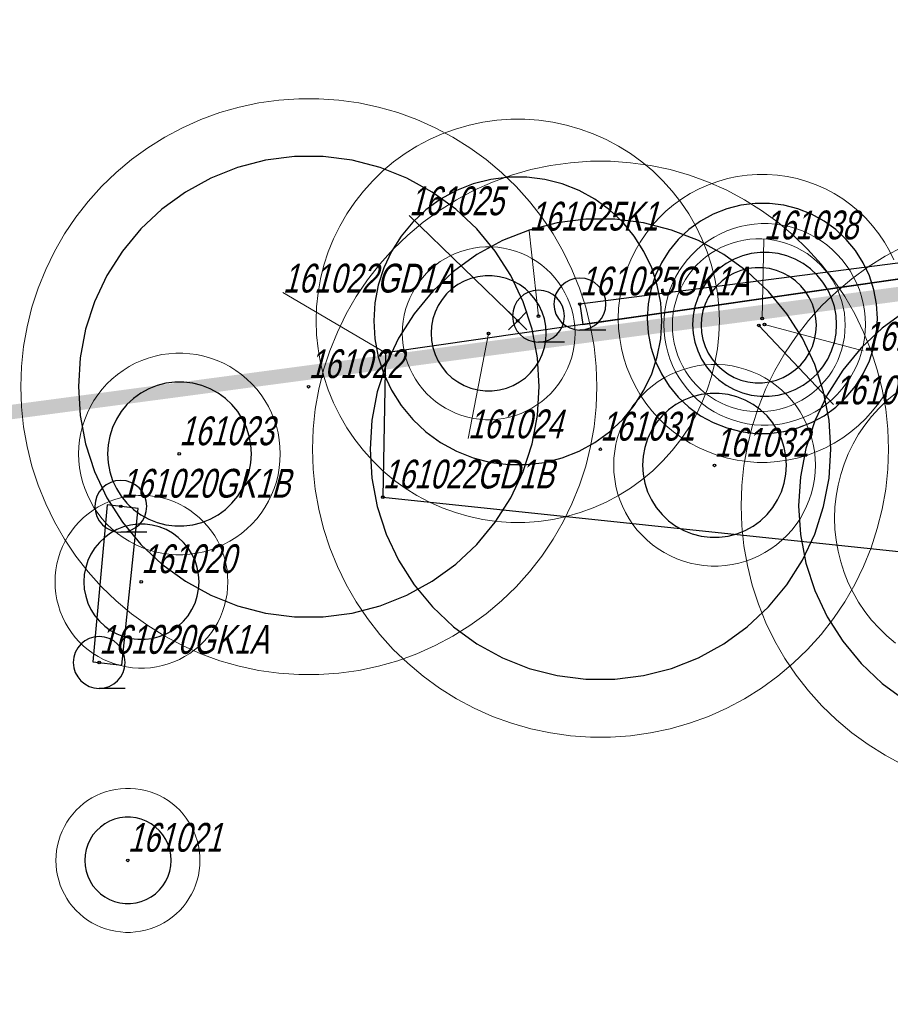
# Model space of a CAD drawing. Header units: metres. Extents: x 7419449 to 7420144, y 5549519 to 5549653.
# Tile 48 of 67: x 7419491 to 7419521, y 5549610 to 5549645. Entities that reach past the tile are written whole.
import ezdxf
from ezdxf.enums import TextEntityAlignment as Align
from ezdxf.lldxf.tags import DXFTag

# ---------------------------------------------------------------- set-up
doc = ezdxf.new("R2010")
doc.units = ezdxf.units.M
doc.layers.add('_4_GRANICA_OPRACOWANIA', color=146, linetype='2', lineweight=53, transparency=0.2)
doc.layers.add('_4_korony', color=7, linetype='Continuous', lineweight=25, true_color=0x7aa300)
for name, color, linetype, lineweight in [('_4_krzewy istniejące', 86, 'Continuous', 30), ('_4_NUMERY_PIKIET', 7, 'Continuous', 15), ('_4_SOD', 30, 'Continuous', 20), ('_4_USUNIĘCIE', 1, 'Continuous', 30)]:
    doc.layers.add(name, color=color, linetype=linetype, lineweight=lineweight)
doc.layers.add('_4_PUNKT_INWENTARYZACYJNY', color=7, linetype='Continuous')
doc.styles.add('STANDARD-Working1250', font='arial.ttf', dxfattribs={"height": 2.5})
tags = doc.linetypes.add('2', pattern=[0.9, 0.6, -0.3]).pattern_tags.tags
tags[6:7] = [DXFTag(74, 4), DXFTag(75, 0), DXFTag(340, '0'), DXFTag(46, 1.0), DXFTag(50, 0.0), DXFTag(44, 0.0), DXFTag(45, 0.0)]
tags[4:5] = [DXFTag(74, 4), DXFTag(75, 0), DXFTag(340, '0'), DXFTag(46, 1.0), DXFTag(50, 0.0), DXFTag(44, 0.0), DXFTag(45, 0.0)]

# ---------------------------------------------------------------- blocks, each defined once
blk = doc.blocks.new('A$C38776EB9')
at = {"linetype": 'Continuous', "transparency": 33554623}
blk.add_line((-0.525, -0.525), (0, -0.525), dxfattribs=at)
blk.add_circle((0, 0), 0.525, dxfattribs=at)
blk = doc.blocks.new('x')
at = {"layer": '_4_USUNIĘCIE'}
for points in [[(7418062.551, 5544640.429), (7418062.87, 5544640.11), (7418063.188, 5544640.429)], [(7418063.188, 5544639.792), (7418062.87, 5544640.11), (7418062.551, 5544639.792)]]:
    blk.add_lwpolyline(points, dxfattribs=at)

msp = doc.modelspace()

# ---------------------------------------------------------------- linework, layer by layer
at = {"layer": '_4_GRANICA_OPRACOWANIA', "lineweight": 30, "ltscale": 3, "const_width": 0.5}
msp.add_lwpolyline([(7419450.062, 5549530.83), (7419458.91, 5549530.45), (7419461.94, 5549530.29), (7419468.08, 5549529.97), (7419483.43, 5549529.18), (7419523.94, 5549526.59), (7419538.19, 5549526.4), (7419548.95, 5549525.8), (7419576.9, 5549524.47), (7419583.97, 5549584.15), (7419584.48, 5549588.54), (7419590.93, 5549644.33), (7419562.5, 5549640.55), (7419487.71, 5549630.61), (7419482.9, 5549629.97), (7419478.25, 5549627.12), (7419462.12, 5549617.26), (7419459.99, 5549593.07), (7419450.09, 5549531.19)], close=True, dxfattribs=at)
at = {"layer": '_4_korony', "linetype": 'Continuous', "flags": 128}
for points in [[(7419508.988, 5549631.883), (7419508.925, 5549632.886), (7419508.737, 5549633.873), (7419508.426, 5549634.828), (7419507.998, 5549635.737), (7419507.46, 5549636.585), (7419506.82, 5549637.359), (7419506.087, 5549638.047), (7419505.275, 5549638.638), (7419504.394, 5549639.122), (7419503.46, 5549639.491), (7419502.487, 5549639.741), (7419501.49, 5549639.867), (7419500.486, 5549639.867), (7419499.489, 5549639.741), (7419498.516, 5549639.491), (7419497.582, 5549639.122), (7419496.701, 5549638.638), (7419495.889, 5549638.047), (7419495.156, 5549637.359), (7419494.516, 5549636.585), (7419493.978, 5549635.737), (7419493.55, 5549634.828), (7419493.239, 5549633.873), (7419493.051, 5549632.886), (7419492.988, 5549631.883), (7419493.051, 5549630.88), (7419493.239, 5549629.893), (7419493.55, 5549628.938), (7419493.978, 5549628.029), (7419494.516, 5549627.181), (7419495.156, 5549626.407), (7419495.889, 5549625.719), (7419496.701, 5549625.128), (7419497.582, 5549624.644), (7419498.516, 5549624.275), (7419499.489, 5549624.025), (7419500.486, 5549623.899), (7419501.49, 5549623.899), (7419502.487, 5549624.025), (7419503.46, 5549624.275), (7419504.394, 5549624.644), (7419505.275, 5549625.128), (7419506.087, 5549625.719), (7419506.82, 5549626.407), (7419507.46, 5549627.181), (7419507.998, 5549628.029), (7419508.426, 5549628.938), (7419508.737, 5549629.893), (7419508.925, 5549630.88)], [(7419513.243, 5549634.167), (7419513.204, 5549634.794), (7419513.086, 5549635.41), (7419512.892, 5549636.008), (7419512.625, 5549636.576), (7419512.288, 5549637.106), (7419511.888, 5549637.59), (7419511.43, 5549638.02), (7419510.922, 5549638.389), (7419510.372, 5549638.691), (7419509.788, 5549638.922), (7419509.18, 5549639.078), (7419508.557, 5549639.157), (7419507.929, 5549639.157), (7419507.306, 5549639.078), (7419506.698, 5549638.922), (7419506.114, 5549638.691), (7419505.564, 5549638.389), (7419505.056, 5549638.02), (7419504.598, 5549637.59), (7419504.198, 5549637.106), (7419503.861, 5549636.576), (7419503.594, 5549636.008), (7419503.4, 5549635.41), (7419503.282, 5549634.794), (7419503.243, 5549634.167), (7419503.282, 5549633.54), (7419503.4, 5549632.924), (7419503.594, 5549632.326), (7419503.861, 5549631.758), (7419504.198, 5549631.228), (7419504.598, 5549630.744), (7419505.056, 5549630.314), (7419505.564, 5549629.945), (7419506.114, 5549629.643), (7419506.698, 5549629.412), (7419507.306, 5549629.256), (7419507.929, 5549629.177), (7419508.557, 5549629.177), (7419509.18, 5549629.256), (7419509.788, 5549629.412), (7419510.372, 5549629.643), (7419510.922, 5549629.945), (7419511.43, 5549630.314), (7419511.888, 5549630.744), (7419512.288, 5549631.228), (7419512.625, 5549631.758), (7419512.892, 5549632.326), (7419513.086, 5549632.924), (7419513.204, 5549633.54)], [(7419520.732, 5549634.253), (7419520.7, 5549634.754), (7419520.606, 5549635.248), (7419520.451, 5549635.725), (7419520.237, 5549636.18), (7419519.968, 5549636.604), (7419519.648, 5549636.991), (7419519.282, 5549637.335), (7419518.875, 5549637.63), (7419518.435, 5549637.872), (7419517.968, 5549638.057), (7419517.482, 5549638.182), (7419516.983, 5549638.245), (7419516.481, 5549638.245), (7419515.982, 5549638.182), (7419515.496, 5549638.057), (7419515.029, 5549637.872), (7419514.589, 5549637.63), (7419514.182, 5549637.335), (7419513.816, 5549636.991), (7419513.496, 5549636.604), (7419513.227, 5549636.18), (7419513.013, 5549635.725), (7419512.858, 5549635.248), (7419512.764, 5549634.754), (7419512.732, 5549634.253), (7419512.764, 5549633.752), (7419512.858, 5549633.258), (7419513.013, 5549632.781), (7419513.227, 5549632.326), (7419513.496, 5549631.902), (7419513.816, 5549631.515), (7419514.182, 5549631.171), (7419514.589, 5549630.876), (7419515.029, 5549630.634), (7419515.496, 5549630.449), (7419515.982, 5549630.324), (7419516.481, 5549630.261), (7419516.983, 5549630.261), (7419517.482, 5549630.324), (7419517.968, 5549630.449), (7419518.435, 5549630.634), (7419518.875, 5549630.876), (7419519.282, 5549631.171), (7419519.648, 5549631.515), (7419519.968, 5549631.902), (7419520.237, 5549632.326), (7419520.451, 5549632.781), (7419520.606, 5549633.258), (7419520.7, 5549633.752)], [(7419519.113, 5549629.712), (7419519.05, 5549630.715), (7419518.862, 5549631.702), (7419518.551, 5549632.657), (7419518.123, 5549633.566), (7419517.585, 5549634.414), (7419516.945, 5549635.188), (7419516.212, 5549635.876), (7419515.4, 5549636.467), (7419514.519, 5549636.951), (7419513.585, 5549637.32), (7419512.612, 5549637.57), (7419511.615, 5549637.696), (7419510.611, 5549637.696), (7419509.614, 5549637.57), (7419508.641, 5549637.32), (7419507.707, 5549636.951), (7419506.826, 5549636.467), (7419506.014, 5549635.876), (7419505.281, 5549635.188), (7419504.641, 5549634.414), (7419504.103, 5549633.566), (7419503.675, 5549632.657), (7419503.364, 5549631.702), (7419503.176, 5549630.715), (7419503.113, 5549629.712), (7419503.176, 5549628.709), (7419503.364, 5549627.722), (7419503.675, 5549626.767), (7419504.103, 5549625.858), (7419504.641, 5549625.01), (7419505.281, 5549624.236), (7419506.014, 5549623.548), (7419506.826, 5549622.957), (7419507.707, 5549622.473), (7419508.641, 5549622.104), (7419509.614, 5549621.854), (7419510.611, 5549621.728), (7419511.615, 5549621.728), (7419512.612, 5549621.854), (7419513.585, 5549622.104), (7419514.519, 5549622.473), (7419515.4, 5549622.957), (7419516.212, 5549623.548), (7419516.945, 5549624.236), (7419517.585, 5549625.01), (7419518.123, 5549625.858), (7419518.551, 5549626.767), (7419518.862, 5549627.722), (7419519.05, 5549628.709)], [(7419519.314, 5549634.044), (7419519.294, 5549634.357), (7419519.235, 5549634.666), (7419519.138, 5549634.964), (7419519.005, 5549635.248), (7419518.837, 5549635.513), (7419518.636, 5549635.755), (7419518.408, 5549635.97), (7419518.154, 5549636.155), (7419517.878, 5549636.306), (7419517.587, 5549636.422), (7419517.282, 5549636.5), (7419516.971, 5549636.539), (7419516.657, 5549636.539), (7419516.346, 5549636.5), (7419516.041, 5549636.422), (7419515.75, 5549636.306), (7419515.474, 5549636.155), (7419515.22, 5549635.97), (7419514.992, 5549635.755), (7419514.791, 5549635.513), (7419514.623, 5549635.248), (7419514.49, 5549634.964), (7419514.393, 5549634.666), (7419514.334, 5549634.357), (7419514.314, 5549634.044), (7419514.334, 5549633.731), (7419514.393, 5549633.422), (7419514.49, 5549633.124), (7419514.623, 5549632.84), (7419514.791, 5549632.575), (7419514.992, 5549632.333), (7419515.22, 5549632.118), (7419515.474, 5549631.933), (7419515.75, 5549631.782), (7419516.041, 5549631.666), (7419516.346, 5549631.588), (7419516.657, 5549631.549), (7419516.971, 5549631.549), (7419517.282, 5549631.588), (7419517.587, 5549631.666), (7419517.878, 5549631.782), (7419518.154, 5549631.933), (7419518.408, 5549632.118), (7419518.636, 5549632.333), (7419518.837, 5549632.575), (7419519.005, 5549632.84), (7419519.138, 5549633.124), (7419519.235, 5549633.422), (7419519.294, 5549633.731)], [(7419518.61, 5549634.015), (7419518.594, 5549634.266), (7419518.547, 5549634.512), (7419518.47, 5549634.751), (7419518.363, 5549634.979), (7419518.228, 5549635.191), (7419518.068, 5549635.384), (7419517.885, 5549635.556), (7419517.682, 5549635.704), (7419517.462, 5549635.825), (7419517.228, 5549635.917), (7419516.985, 5549635.98), (7419516.736, 5549636.011), (7419516.484, 5549636.011), (7419516.235, 5549635.98), (7419515.992, 5549635.917), (7419515.758, 5549635.825), (7419515.538, 5549635.704), (7419515.335, 5549635.556), (7419515.152, 5549635.384), (7419514.992, 5549635.191), (7419514.857, 5549634.979), (7419514.75, 5549634.751), (7419514.673, 5549634.512), (7419514.626, 5549634.266), (7419514.61, 5549634.015), (7419514.626, 5549633.764), (7419514.673, 5549633.518), (7419514.75, 5549633.279), (7419514.857, 5549633.051), (7419514.992, 5549632.839), (7419515.152, 5549632.646), (7419515.335, 5549632.474), (7419515.538, 5549632.326), (7419515.758, 5549632.205), (7419515.992, 5549632.113), (7419516.235, 5549632.05), (7419516.484, 5549632.019), (7419516.736, 5549632.019), (7419516.985, 5549632.05), (7419517.228, 5549632.113), (7419517.462, 5549632.205), (7419517.682, 5549632.326), (7419517.885, 5549632.474), (7419518.068, 5549632.646), (7419518.228, 5549632.839), (7419518.363, 5549633.051), (7419518.47, 5549633.279), (7419518.547, 5549633.518), (7419518.594, 5549633.764)], [(7419509.231, 5549633.735), (7419509.215, 5549633.986), (7419509.168, 5549634.232), (7419509.091, 5549634.471), (7419508.984, 5549634.699), (7419508.849, 5549634.911), (7419508.689, 5549635.104), (7419508.506, 5549635.276), (7419508.303, 5549635.424), (7419508.083, 5549635.545), (7419507.849, 5549635.637), (7419507.606, 5549635.7), (7419507.357, 5549635.731), (7419507.105, 5549635.731), (7419506.856, 5549635.7), (7419506.613, 5549635.637), (7419506.379, 5549635.545), (7419506.159, 5549635.424), (7419505.956, 5549635.276), (7419505.773, 5549635.104), (7419505.613, 5549634.911), (7419505.478, 5549634.699), (7419505.371, 5549634.471), (7419505.294, 5549634.232), (7419505.247, 5549633.986), (7419505.231, 5549633.735), (7419505.247, 5549633.484), (7419505.294, 5549633.238), (7419505.371, 5549632.999), (7419505.478, 5549632.771), (7419505.613, 5549632.559), (7419505.773, 5549632.366), (7419505.956, 5549632.194), (7419506.159, 5549632.046), (7419506.379, 5549631.925), (7419506.613, 5549631.833), (7419506.856, 5549631.77), (7419507.105, 5549631.739), (7419507.357, 5549631.739), (7419507.606, 5549631.77), (7419507.849, 5549631.833), (7419508.083, 5549631.925), (7419508.303, 5549632.046), (7419508.506, 5549632.194), (7419508.689, 5549632.366), (7419508.849, 5549632.559), (7419508.984, 5549632.771), (7419509.091, 5549632.999), (7419509.168, 5549633.238), (7419509.215, 5549633.484)], [(7419498.996, 5549629.547), (7419498.976, 5549629.86), (7419498.917, 5549630.169), (7419498.82, 5549630.467), (7419498.687, 5549630.751), (7419498.519, 5549631.016), (7419498.318, 5549631.258), (7419498.09, 5549631.473), (7419497.836, 5549631.658), (7419497.56, 5549631.809), (7419497.269, 5549631.925), (7419496.964, 5549632.003), (7419496.653, 5549632.042), (7419496.339, 5549632.042), (7419496.028, 5549632.003), (7419495.723, 5549631.925), (7419495.432, 5549631.809), (7419495.156, 5549631.658), (7419494.902, 5549631.473), (7419494.674, 5549631.258), (7419494.473, 5549631.016), (7419494.305, 5549630.751), (7419494.172, 5549630.467), (7419494.075, 5549630.169), (7419494.016, 5549629.86), (7419493.996, 5549629.547), (7419494.016, 5549629.234), (7419494.075, 5549628.925), (7419494.172, 5549628.627), (7419494.305, 5549628.343), (7419494.473, 5549628.078), (7419494.674, 5549627.836), (7419494.902, 5549627.621), (7419495.156, 5549627.436), (7419495.432, 5549627.285), (7419495.723, 5549627.169), (7419496.028, 5549627.091), (7419496.339, 5549627.052), (7419496.653, 5549627.052), (7419496.964, 5549627.091), (7419497.269, 5549627.169), (7419497.56, 5549627.285), (7419497.836, 5549627.436), (7419498.09, 5549627.621), (7419498.318, 5549627.836), (7419498.519, 5549628.078), (7419498.687, 5549628.343), (7419498.82, 5549628.627), (7419498.917, 5549628.925), (7419498.976, 5549629.234)], [(7419517.574, 5549629.155), (7419517.554, 5549629.468), (7419517.495, 5549629.777), (7419517.398, 5549630.075), (7419517.265, 5549630.359), (7419517.097, 5549630.624), (7419516.896, 5549630.866), (7419516.668, 5549631.081), (7419516.414, 5549631.266), (7419516.138, 5549631.417), (7419515.847, 5549631.533), (7419515.542, 5549631.611), (7419515.231, 5549631.65), (7419514.917, 5549631.65), (7419514.606, 5549631.611), (7419514.301, 5549631.533), (7419514.01, 5549631.417), (7419513.734, 5549631.266), (7419513.48, 5549631.081), (7419513.252, 5549630.866), (7419513.051, 5549630.624), (7419512.883, 5549630.359), (7419512.75, 5549630.075), (7419512.653, 5549629.777), (7419512.594, 5549629.468), (7419512.574, 5549629.155), (7419512.594, 5549628.842), (7419512.653, 5549628.533), (7419512.75, 5549628.235), (7419512.883, 5549627.951), (7419513.051, 5549627.686), (7419513.252, 5549627.444), (7419513.48, 5549627.229), (7419513.734, 5549627.044), (7419514.01, 5549626.893), (7419514.301, 5549626.777), (7419514.606, 5549626.699), (7419514.917, 5549626.66), (7419515.231, 5549626.66), (7419515.542, 5549626.699), (7419515.847, 5549626.777), (7419516.138, 5549626.893), (7419516.414, 5549627.044), (7419516.668, 5549627.229), (7419516.896, 5549627.444), (7419517.097, 5549627.686), (7419517.265, 5549627.951), (7419517.398, 5549628.235), (7419517.495, 5549628.533), (7419517.554, 5549628.842)], [(7419497.177, 5549625.11), (7419497.161, 5549625.361), (7419497.114, 5549625.607), (7419497.037, 5549625.846), (7419496.93, 5549626.074), (7419496.795, 5549626.286), (7419496.635, 5549626.479), (7419496.452, 5549626.651), (7419496.249, 5549626.799), (7419496.029, 5549626.92), (7419495.795, 5549627.012), (7419495.552, 5549627.075), (7419495.303, 5549627.106), (7419495.051, 5549627.106), (7419494.802, 5549627.075), (7419494.559, 5549627.012), (7419494.325, 5549626.92), (7419494.105, 5549626.799), (7419493.902, 5549626.651), (7419493.719, 5549626.479), (7419493.559, 5549626.286), (7419493.424, 5549626.074), (7419493.317, 5549625.846), (7419493.24, 5549625.607), (7419493.193, 5549625.361), (7419493.177, 5549625.11), (7419493.193, 5549624.859), (7419493.24, 5549624.613), (7419493.317, 5549624.374), (7419493.424, 5549624.146), (7419493.559, 5549623.934), (7419493.719, 5549623.741), (7419493.902, 5549623.569), (7419494.105, 5549623.421), (7419494.325, 5549623.3), (7419494.559, 5549623.208), (7419494.802, 5549623.145), (7419495.051, 5549623.114), (7419495.303, 5549623.114), (7419495.552, 5549623.145), (7419495.795, 5549623.208), (7419496.029, 5549623.3), (7419496.249, 5549623.421), (7419496.452, 5549623.569), (7419496.635, 5549623.741), (7419496.795, 5549623.934), (7419496.93, 5549624.146), (7419497.037, 5549624.374), (7419497.114, 5549624.613), (7419497.161, 5549624.859)], [(7419496.207, 5549615.441), (7419496.195, 5549615.629), (7419496.16, 5549615.814), (7419496.102, 5549615.993), (7419496.021, 5549616.164), (7419495.921, 5549616.323), (7419495.8, 5549616.468), (7419495.663, 5549616.597), (7419495.511, 5549616.707), (7419495.346, 5549616.798), (7419495.171, 5549616.868), (7419494.988, 5549616.914), (7419494.801, 5549616.938), (7419494.613, 5549616.938), (7419494.426, 5549616.914), (7419494.243, 5549616.868), (7419494.068, 5549616.798), (7419493.903, 5549616.707), (7419493.751, 5549616.597), (7419493.614, 5549616.468), (7419493.493, 5549616.323), (7419493.393, 5549616.164), (7419493.312, 5549615.993), (7419493.254, 5549615.814), (7419493.219, 5549615.629), (7419493.207, 5549615.441), (7419493.219, 5549615.253), (7419493.254, 5549615.068), (7419493.312, 5549614.889), (7419493.393, 5549614.718), (7419493.493, 5549614.559), (7419493.614, 5549614.414), (7419493.751, 5549614.285), (7419493.903, 5549614.175), (7419494.068, 5549614.084), (7419494.243, 5549614.014), (7419494.426, 5549613.968), (7419494.613, 5549613.944), (7419494.801, 5549613.944), (7419494.988, 5549613.968), (7419495.171, 5549614.014), (7419495.346, 5549614.084), (7419495.511, 5549614.175), (7419495.663, 5549614.285), (7419495.8, 5549614.414), (7419495.921, 5549614.559), (7419496.021, 5549614.718), (7419496.102, 5549614.889), (7419496.16, 5549615.068), (7419496.195, 5549615.253)]]:
    msp.add_lwpolyline(points, close=True, dxfattribs=at)
msp.add_lwpolyline([(7419521.708, 5549634.504), (7419520.896, 5549633.913), (7419520.163, 5549633.225), (7419519.523, 5549632.451), (7419518.985, 5549631.603), (7419518.557, 5549630.694), (7419518.246, 5549629.739), (7419518.058, 5549628.752), (7419517.995, 5549627.749), (7419518.058, 5549626.746), (7419518.246, 5549625.759), (7419518.557, 5549624.804), (7419518.985, 5549623.895), (7419519.523, 5549623.047), (7419520.163, 5549622.273), (7419520.896, 5549621.585), (7419521.708, 5549620.994)], dxfattribs=at)
at = {"layer": '_4_krzewy istniejące'}
for points in [[(7419503.65, 5549633.061), (7419503.556, 5549628.049), (7419575.86, 5549620.44), (7419588.169, 5549619.055), (7419591.01, 5549644.3), (7419582.35, 5549643.4), (7419562.67, 5549640.92), (7419539.75, 5549638.2), (7419533.17, 5549637.3), (7419503.65, 5549633.061)], [(7419556.058, 5549640.135), (7419556, 5549640.62), (7419510.4, 5549634.75), (7419510.501, 5549634.045), (7419533.17, 5549637.3), (7419539.75, 5549638.2), (7419556.058, 5549640.135)], [(7419493.486, 5549622.33), (7419494.496, 5549622.211), (7419495.068, 5549627.654), (7419493.986, 5549627.783), (7419493.486, 5549622.33)]]:
    msp.add_lwpolyline(points, dxfattribs=at)
at = {"layer": '_4_NUMERY_PIKIET'}
for points in [[(7419508.24, 5549634.17), (7419504.473, 5549637.828)], [(7419508.96, 5549634.33), (7419508.642, 5549637.297)], [(7419516.73, 5549634.25), (7419516.784, 5549636.992)], [(7419503.65, 5549633.061), (7419500.085, 5549635.146)], [(7419516.61, 5549634.01), (7419519.201, 5549631.264)], [(7419516.81, 5549634.04), (7419520.24, 5549633.129)], [(7419507.23, 5549633.73), (7419506.515, 5549630.086)]]:
    msp.add_lwpolyline(points, dxfattribs=at)
at = {"layer": '_4_PUNKT_INWENTARYZACYJNY'}
for centre in [(7419510.4, 5549634.75), (7419508.24, 5549634.17), (7419508.96, 5549634.33), (7419516.73, 5549634.25), (7419516.81, 5549634.04), (7419507.23, 5549633.73), (7419516.61, 5549634.01), (7419503.65, 5549633.061), (7419500.98, 5549631.88), (7419511.11, 5549629.71), (7419496.49, 5549629.55), (7419515.07, 5549629.15), (7419503.556, 5549628.049), (7419494.46, 5549627.73), (7419495.17, 5549625.11), (7419493.71, 5549622.31), (7419494.7, 5549615.44)]:
    msp.add_circle(centre, 0.045, dxfattribs=at)
at = {"layer": '_4_SOD', "flags": 128}
for points in [[(7419510.988, 5549631.883), (7419510.964, 5549632.581), (7419510.891, 5549633.275), (7419510.769, 5549633.962), (7419510.601, 5549634.639), (7419510.385, 5549635.303), (7419510.123, 5549635.95), (7419509.817, 5549636.578), (7419509.468, 5549637.182), (7419509.078, 5549637.761), (7419508.648, 5549638.311), (7419508.181, 5549638.83), (7419507.679, 5549639.314), (7419507.145, 5549639.763), (7419506.58, 5549640.173), (7419505.988, 5549640.543), (7419505.372, 5549640.871), (7419504.734, 5549641.155), (7419504.078, 5549641.394), (7419503.407, 5549641.586), (7419502.724, 5549641.731), (7419502.033, 5549641.828), (7419501.337, 5549641.877), (7419500.639, 5549641.877), (7419499.943, 5549641.828), (7419499.252, 5549641.731), (7419498.569, 5549641.586), (7419497.898, 5549641.394), (7419497.242, 5549641.155), (7419496.604, 5549640.871), (7419495.988, 5549640.543), (7419495.396, 5549640.173), (7419494.831, 5549639.763), (7419494.297, 5549639.314), (7419493.795, 5549638.83), (7419493.328, 5549638.311), (7419492.898, 5549637.761), (7419492.508, 5549637.182), (7419492.159, 5549636.578), (7419491.853, 5549635.95), (7419491.591, 5549635.303), (7419491.375, 5549634.639), (7419491.207, 5549633.962), (7419491.085, 5549633.275), (7419491.012, 5549632.581), (7419490.988, 5549631.883), (7419491.012, 5549631.185), (7419491.085, 5549630.491), (7419491.207, 5549629.804), (7419491.375, 5549629.127), (7419491.591, 5549628.463), (7419491.853, 5549627.816), (7419492.159, 5549627.188), (7419492.508, 5549626.584), (7419492.898, 5549626.005), (7419493.328, 5549625.455), (7419493.795, 5549624.936), (7419494.297, 5549624.452), (7419494.831, 5549624.003), (7419495.396, 5549623.593), (7419495.988, 5549623.223), (7419496.604, 5549622.895), (7419497.242, 5549622.611), (7419497.898, 5549622.372), (7419498.569, 5549622.18), (7419499.252, 5549622.035), (7419499.943, 5549621.938), (7419500.639, 5549621.889), (7419501.337, 5549621.889), (7419502.033, 5549621.938), (7419502.724, 5549622.035), (7419503.407, 5549622.18), (7419504.078, 5549622.372), (7419504.734, 5549622.611), (7419505.372, 5549622.895), (7419505.988, 5549623.223), (7419506.58, 5549623.593), (7419507.145, 5549624.003), (7419507.679, 5549624.452), (7419508.181, 5549624.936), (7419508.648, 5549625.455), (7419509.078, 5549626.005), (7419509.468, 5549626.584), (7419509.817, 5549627.188), (7419510.123, 5549627.816), (7419510.385, 5549628.463), (7419510.601, 5549629.127), (7419510.769, 5549629.804), (7419510.891, 5549630.491), (7419510.964, 5549631.185)], [(7419515.243, 5549634.167), (7419515.226, 5549634.655), (7419515.175, 5549635.141), (7419515.09, 5549635.622), (7419514.972, 5549636.096), (7419514.821, 5549636.561), (7419514.638, 5549637.014), (7419514.424, 5549637.453), (7419514.179, 5549637.876), (7419513.906, 5549638.281), (7419513.605, 5549638.667), (7419513.278, 5549639.03), (7419512.927, 5549639.369), (7419512.553, 5549639.683), (7419512.157, 5549639.97), (7419511.743, 5549640.229), (7419511.312, 5549640.459), (7419510.865, 5549640.657), (7419510.406, 5549640.824), (7419509.936, 5549640.959), (7419509.459, 5549641.061), (7419508.975, 5549641.129), (7419508.487, 5549641.163), (7419507.999, 5549641.163), (7419507.511, 5549641.129), (7419507.027, 5549641.061), (7419506.55, 5549640.959), (7419506.08, 5549640.824), (7419505.621, 5549640.657), (7419505.174, 5549640.459), (7419504.743, 5549640.229), (7419504.329, 5549639.97), (7419503.933, 5549639.683), (7419503.559, 5549639.369), (7419503.208, 5549639.03), (7419502.881, 5549638.667), (7419502.58, 5549638.281), (7419502.307, 5549637.876), (7419502.062, 5549637.453), (7419501.848, 5549637.014), (7419501.665, 5549636.561), (7419501.514, 5549636.096), (7419501.396, 5549635.622), (7419501.311, 5549635.141), (7419501.26, 5549634.655), (7419501.243, 5549634.167), (7419501.26, 5549633.679), (7419501.311, 5549633.193), (7419501.396, 5549632.712), (7419501.514, 5549632.238), (7419501.665, 5549631.773), (7419501.848, 5549631.32), (7419502.062, 5549630.881), (7419502.307, 5549630.458), (7419502.58, 5549630.053), (7419502.881, 5549629.667), (7419503.208, 5549629.304), (7419503.559, 5549628.965), (7419503.933, 5549628.651), (7419504.329, 5549628.364), (7419504.743, 5549628.105), (7419505.174, 5549627.875), (7419505.621, 5549627.677), (7419506.08, 5549627.51), (7419506.55, 5549627.375), (7419507.027, 5549627.273), (7419507.511, 5549627.205), (7419507.999, 5549627.171), (7419508.487, 5549627.171), (7419508.975, 5549627.205), (7419509.459, 5549627.273), (7419509.936, 5549627.375), (7419510.406, 5549627.51), (7419510.865, 5549627.677), (7419511.312, 5549627.875), (7419511.743, 5549628.105), (7419512.157, 5549628.364), (7419512.553, 5549628.651), (7419512.927, 5549628.965), (7419513.278, 5549629.304), (7419513.605, 5549629.667), (7419513.906, 5549630.053), (7419514.179, 5549630.458), (7419514.424, 5549630.881), (7419514.638, 5549631.32), (7419514.821, 5549631.773), (7419514.972, 5549632.238), (7419515.09, 5549632.712), (7419515.175, 5549633.193), (7419515.226, 5549633.679)], [(7419521.113, 5549629.712), (7419521.089, 5549630.41), (7419521.016, 5549631.104), (7419520.894, 5549631.791), (7419520.726, 5549632.468), (7419520.51, 5549633.132), (7419520.248, 5549633.779), (7419519.942, 5549634.407), (7419519.593, 5549635.011), (7419519.203, 5549635.59), (7419518.773, 5549636.14), (7419518.306, 5549636.659), (7419517.804, 5549637.143), (7419517.27, 5549637.592), (7419516.705, 5549638.002), (7419516.113, 5549638.372), (7419515.497, 5549638.7), (7419514.859, 5549638.984), (7419514.203, 5549639.223), (7419513.532, 5549639.415), (7419512.849, 5549639.56), (7419512.158, 5549639.657), (7419511.462, 5549639.706), (7419510.764, 5549639.706), (7419510.068, 5549639.657), (7419509.377, 5549639.56), (7419508.694, 5549639.415), (7419508.023, 5549639.223), (7419507.367, 5549638.984), (7419506.729, 5549638.7), (7419506.113, 5549638.372), (7419505.521, 5549638.002), (7419504.956, 5549637.592), (7419504.422, 5549637.143), (7419503.92, 5549636.659), (7419503.453, 5549636.14), (7419503.023, 5549635.59), (7419502.633, 5549635.011), (7419502.284, 5549634.407), (7419501.978, 5549633.779), (7419501.716, 5549633.132), (7419501.5, 5549632.468), (7419501.332, 5549631.791), (7419501.21, 5549631.104), (7419501.137, 5549630.41), (7419501.113, 5549629.712), (7419501.137, 5549629.014), (7419501.21, 5549628.32), (7419501.332, 5549627.633), (7419501.5, 5549626.956), (7419501.716, 5549626.292), (7419501.978, 5549625.645), (7419502.284, 5549625.017), (7419502.633, 5549624.413), (7419503.023, 5549623.834), (7419503.453, 5549623.284), (7419503.92, 5549622.765), (7419504.422, 5549622.281), (7419504.956, 5549621.832), (7419505.521, 5549621.422), (7419506.113, 5549621.052), (7419506.729, 5549620.724), (7419507.367, 5549620.44), (7419508.023, 5549620.201), (7419508.694, 5549620.009), (7419509.377, 5549619.864), (7419510.068, 5549619.767), (7419510.764, 5549619.718), (7419511.462, 5549619.718), (7419512.158, 5549619.767), (7419512.849, 5549619.864), (7419513.532, 5549620.009), (7419514.203, 5549620.201), (7419514.859, 5549620.44), (7419515.497, 5549620.724), (7419516.113, 5549621.052), (7419516.705, 5549621.422), (7419517.27, 5549621.832), (7419517.804, 5549622.281), (7419518.306, 5549622.765), (7419518.773, 5549623.284), (7419519.203, 5549623.834), (7419519.593, 5549624.413), (7419519.942, 5549625.017), (7419520.248, 5549625.645), (7419520.51, 5549626.292), (7419520.726, 5549626.956), (7419520.894, 5549627.633), (7419521.016, 5549628.32), (7419521.089, 5549629.014)], [(7419520.314, 5549634.044), (7419520.305, 5549634.288), (7419520.28, 5549634.531), (7419520.238, 5549634.772), (7419520.178, 5549635.009), (7419520.103, 5549635.241), (7419520.011, 5549635.468), (7419519.904, 5549635.687), (7419519.782, 5549635.899), (7419519.646, 5549636.101), (7419519.495, 5549636.294), (7419519.332, 5549636.475), (7419519.156, 5549636.645), (7419518.969, 5549636.802), (7419518.771, 5549636.946), (7419518.564, 5549637.075), (7419518.348, 5549637.19), (7419518.125, 5549637.289), (7419517.896, 5549637.373), (7419517.661, 5549637.44), (7419517.422, 5549637.491), (7419517.18, 5549637.525), (7419516.936, 5549637.542), (7419516.692, 5549637.542), (7419516.448, 5549637.525), (7419516.206, 5549637.491), (7419515.967, 5549637.44), (7419515.732, 5549637.373), (7419515.503, 5549637.289), (7419515.28, 5549637.19), (7419515.064, 5549637.075), (7419514.857, 5549636.946), (7419514.659, 5549636.802), (7419514.472, 5549636.645), (7419514.296, 5549636.475), (7419514.133, 5549636.294), (7419513.982, 5549636.101), (7419513.846, 5549635.899), (7419513.724, 5549635.687), (7419513.617, 5549635.468), (7419513.525, 5549635.241), (7419513.45, 5549635.009), (7419513.39, 5549634.772), (7419513.348, 5549634.531), (7419513.323, 5549634.288), (7419513.314, 5549634.044), (7419513.323, 5549633.8), (7419513.348, 5549633.557), (7419513.39, 5549633.316), (7419513.45, 5549633.079), (7419513.525, 5549632.847), (7419513.617, 5549632.62), (7419513.724, 5549632.401), (7419513.846, 5549632.189), (7419513.982, 5549631.987), (7419514.133, 5549631.794), (7419514.296, 5549631.613), (7419514.472, 5549631.443), (7419514.659, 5549631.286), (7419514.857, 5549631.142), (7419515.064, 5549631.013), (7419515.28, 5549630.898), (7419515.503, 5549630.799), (7419515.732, 5549630.715), (7419515.967, 5549630.648), (7419516.206, 5549630.597), (7419516.448, 5549630.563), (7419516.692, 5549630.546), (7419516.936, 5549630.546), (7419517.18, 5549630.563), (7419517.422, 5549630.597), (7419517.661, 5549630.648), (7419517.896, 5549630.715), (7419518.125, 5549630.799), (7419518.348, 5549630.898), (7419518.564, 5549631.013), (7419518.771, 5549631.142), (7419518.969, 5549631.286), (7419519.156, 5549631.443), (7419519.332, 5549631.613), (7419519.495, 5549631.794), (7419519.646, 5549631.987), (7419519.782, 5549632.189), (7419519.904, 5549632.401), (7419520.011, 5549632.62), (7419520.103, 5549632.847), (7419520.178, 5549633.079), (7419520.238, 5549633.316), (7419520.28, 5549633.557), (7419520.305, 5549633.8)], [(7419519.61, 5549634.015), (7419519.603, 5549634.224), (7419519.581, 5549634.433), (7419519.544, 5549634.639), (7419519.494, 5549634.842), (7419519.429, 5549635.041), (7419519.351, 5549635.235), (7419519.259, 5549635.423), (7419519.154, 5549635.605), (7419519.037, 5549635.778), (7419518.908, 5549635.943), (7419518.768, 5549636.099), (7419518.617, 5549636.244), (7419518.457, 5549636.379), (7419518.288, 5549636.502), (7419518.11, 5549636.613), (7419517.925, 5549636.711), (7419517.734, 5549636.797), (7419517.537, 5549636.868), (7419517.336, 5549636.926), (7419517.131, 5549636.969), (7419516.924, 5549636.999), (7419516.715, 5549637.013), (7419516.505, 5549637.013), (7419516.296, 5549636.999), (7419516.089, 5549636.969), (7419515.884, 5549636.926), (7419515.683, 5549636.868), (7419515.486, 5549636.797), (7419515.295, 5549636.711), (7419515.11, 5549636.613), (7419514.932, 5549636.502), (7419514.763, 5549636.379), (7419514.603, 5549636.244), (7419514.452, 5549636.099), (7419514.312, 5549635.943), (7419514.183, 5549635.778), (7419514.066, 5549635.605), (7419513.961, 5549635.423), (7419513.869, 5549635.235), (7419513.791, 5549635.041), (7419513.726, 5549634.842), (7419513.676, 5549634.639), (7419513.639, 5549634.433), (7419513.617, 5549634.224), (7419513.61, 5549634.015), (7419513.617, 5549633.806), (7419513.639, 5549633.597), (7419513.676, 5549633.391), (7419513.726, 5549633.188), (7419513.791, 5549632.989), (7419513.869, 5549632.795), (7419513.961, 5549632.607), (7419514.066, 5549632.425), (7419514.183, 5549632.252), (7419514.312, 5549632.087), (7419514.452, 5549631.931), (7419514.603, 5549631.786), (7419514.763, 5549631.651), (7419514.932, 5549631.528), (7419515.11, 5549631.417), (7419515.295, 5549631.319), (7419515.486, 5549631.233), (7419515.683, 5549631.162), (7419515.884, 5549631.104), (7419516.089, 5549631.061), (7419516.296, 5549631.031), (7419516.505, 5549631.017), (7419516.715, 5549631.017), (7419516.924, 5549631.031), (7419517.131, 5549631.061), (7419517.336, 5549631.104), (7419517.537, 5549631.162), (7419517.734, 5549631.233), (7419517.925, 5549631.319), (7419518.11, 5549631.417), (7419518.288, 5549631.528), (7419518.457, 5549631.651), (7419518.617, 5549631.786), (7419518.768, 5549631.931), (7419518.908, 5549632.087), (7419519.037, 5549632.252), (7419519.154, 5549632.425), (7419519.259, 5549632.607), (7419519.351, 5549632.795), (7419519.429, 5549632.989), (7419519.494, 5549633.188), (7419519.544, 5549633.391), (7419519.581, 5549633.597), (7419519.603, 5549633.806)], [(7419510.231, 5549633.735), (7419510.224, 5549633.944), (7419510.202, 5549634.153), (7419510.165, 5549634.359), (7419510.115, 5549634.562), (7419510.05, 5549634.761), (7419509.972, 5549634.955), (7419509.88, 5549635.143), (7419509.775, 5549635.325), (7419509.658, 5549635.498), (7419509.529, 5549635.663), (7419509.389, 5549635.819), (7419509.238, 5549635.964), (7419509.078, 5549636.099), (7419508.909, 5549636.222), (7419508.731, 5549636.333), (7419508.546, 5549636.431), (7419508.355, 5549636.517), (7419508.158, 5549636.588), (7419507.957, 5549636.646), (7419507.752, 5549636.689), (7419507.545, 5549636.719), (7419507.336, 5549636.733), (7419507.126, 5549636.733), (7419506.917, 5549636.719), (7419506.71, 5549636.689), (7419506.505, 5549636.646), (7419506.304, 5549636.588), (7419506.107, 5549636.517), (7419505.916, 5549636.431), (7419505.731, 5549636.333), (7419505.553, 5549636.222), (7419505.384, 5549636.099), (7419505.224, 5549635.964), (7419505.073, 5549635.819), (7419504.933, 5549635.663), (7419504.804, 5549635.498), (7419504.687, 5549635.325), (7419504.582, 5549635.143), (7419504.49, 5549634.955), (7419504.412, 5549634.761), (7419504.347, 5549634.562), (7419504.297, 5549634.359), (7419504.26, 5549634.153), (7419504.238, 5549633.944), (7419504.231, 5549633.735), (7419504.238, 5549633.526), (7419504.26, 5549633.317), (7419504.297, 5549633.111), (7419504.347, 5549632.908), (7419504.412, 5549632.709), (7419504.49, 5549632.515), (7419504.582, 5549632.327), (7419504.687, 5549632.145), (7419504.804, 5549631.972), (7419504.933, 5549631.807), (7419505.073, 5549631.651), (7419505.224, 5549631.506), (7419505.384, 5549631.371), (7419505.553, 5549631.248), (7419505.731, 5549631.137), (7419505.916, 5549631.039), (7419506.107, 5549630.953), (7419506.304, 5549630.882), (7419506.505, 5549630.824), (7419506.71, 5549630.781), (7419506.917, 5549630.751), (7419507.126, 5549630.737), (7419507.336, 5549630.737), (7419507.545, 5549630.751), (7419507.752, 5549630.781), (7419507.957, 5549630.824), (7419508.158, 5549630.882), (7419508.355, 5549630.953), (7419508.546, 5549631.039), (7419508.731, 5549631.137), (7419508.909, 5549631.248), (7419509.078, 5549631.371), (7419509.238, 5549631.506), (7419509.389, 5549631.651), (7419509.529, 5549631.807), (7419509.658, 5549631.972), (7419509.775, 5549632.145), (7419509.88, 5549632.327), (7419509.972, 5549632.515), (7419510.05, 5549632.709), (7419510.115, 5549632.908), (7419510.165, 5549633.111), (7419510.202, 5549633.317), (7419510.224, 5549633.526)], [(7419499.996, 5549629.547), (7419499.987, 5549629.791), (7419499.962, 5549630.034), (7419499.92, 5549630.275), (7419499.86, 5549630.512), (7419499.785, 5549630.744), (7419499.693, 5549630.971), (7419499.586, 5549631.19), (7419499.464, 5549631.402), (7419499.328, 5549631.604), (7419499.177, 5549631.797), (7419499.014, 5549631.978), (7419498.838, 5549632.148), (7419498.651, 5549632.305), (7419498.453, 5549632.449), (7419498.246, 5549632.578), (7419498.03, 5549632.693), (7419497.807, 5549632.792), (7419497.578, 5549632.876), (7419497.343, 5549632.943), (7419497.104, 5549632.994), (7419496.862, 5549633.028), (7419496.618, 5549633.045), (7419496.374, 5549633.045), (7419496.13, 5549633.028), (7419495.888, 5549632.994), (7419495.649, 5549632.943), (7419495.414, 5549632.876), (7419495.185, 5549632.792), (7419494.962, 5549632.693), (7419494.746, 5549632.578), (7419494.539, 5549632.449), (7419494.341, 5549632.305), (7419494.154, 5549632.148), (7419493.978, 5549631.978), (7419493.815, 5549631.797), (7419493.664, 5549631.604), (7419493.528, 5549631.402), (7419493.406, 5549631.19), (7419493.299, 5549630.971), (7419493.207, 5549630.744), (7419493.132, 5549630.512), (7419493.072, 5549630.275), (7419493.03, 5549630.034), (7419493.005, 5549629.791), (7419492.996, 5549629.547), (7419493.005, 5549629.303), (7419493.03, 5549629.06), (7419493.072, 5549628.819), (7419493.132, 5549628.582), (7419493.207, 5549628.35), (7419493.299, 5549628.123), (7419493.406, 5549627.904), (7419493.528, 5549627.692), (7419493.664, 5549627.49), (7419493.815, 5549627.297), (7419493.978, 5549627.116), (7419494.154, 5549626.946), (7419494.341, 5549626.789), (7419494.539, 5549626.645), (7419494.746, 5549626.516), (7419494.962, 5549626.401), (7419495.185, 5549626.302), (7419495.414, 5549626.218), (7419495.649, 5549626.151), (7419495.888, 5549626.1), (7419496.13, 5549626.066), (7419496.374, 5549626.049), (7419496.618, 5549626.049), (7419496.862, 5549626.066), (7419497.104, 5549626.1), (7419497.343, 5549626.151), (7419497.578, 5549626.218), (7419497.807, 5549626.302), (7419498.03, 5549626.401), (7419498.246, 5549626.516), (7419498.453, 5549626.645), (7419498.651, 5549626.789), (7419498.838, 5549626.946), (7419499.014, 5549627.116), (7419499.177, 5549627.297), (7419499.328, 5549627.49), (7419499.464, 5549627.692), (7419499.586, 5549627.904), (7419499.693, 5549628.123), (7419499.785, 5549628.35), (7419499.86, 5549628.582), (7419499.92, 5549628.819), (7419499.962, 5549629.06), (7419499.987, 5549629.303)], [(7419518.574, 5549629.155), (7419518.565, 5549629.399), (7419518.54, 5549629.642), (7419518.498, 5549629.883), (7419518.438, 5549630.12), (7419518.363, 5549630.352), (7419518.271, 5549630.579), (7419518.164, 5549630.798), (7419518.042, 5549631.01), (7419517.906, 5549631.212), (7419517.755, 5549631.405), (7419517.592, 5549631.586), (7419517.416, 5549631.756), (7419517.229, 5549631.913), (7419517.031, 5549632.057), (7419516.824, 5549632.186), (7419516.608, 5549632.301), (7419516.385, 5549632.4), (7419516.156, 5549632.484), (7419515.921, 5549632.551), (7419515.682, 5549632.602), (7419515.44, 5549632.636), (7419515.196, 5549632.653), (7419514.952, 5549632.653), (7419514.708, 5549632.636), (7419514.466, 5549632.602), (7419514.227, 5549632.551), (7419513.992, 5549632.484), (7419513.763, 5549632.4), (7419513.54, 5549632.301), (7419513.324, 5549632.186), (7419513.117, 5549632.057), (7419512.919, 5549631.913), (7419512.732, 5549631.756), (7419512.556, 5549631.586), (7419512.393, 5549631.405), (7419512.242, 5549631.212), (7419512.106, 5549631.01), (7419511.984, 5549630.798), (7419511.877, 5549630.579), (7419511.785, 5549630.352), (7419511.71, 5549630.12), (7419511.65, 5549629.883), (7419511.608, 5549629.642), (7419511.583, 5549629.399), (7419511.574, 5549629.155), (7419511.583, 5549628.911), (7419511.608, 5549628.668), (7419511.65, 5549628.427), (7419511.71, 5549628.19), (7419511.785, 5549627.958), (7419511.877, 5549627.731), (7419511.984, 5549627.512), (7419512.106, 5549627.3), (7419512.242, 5549627.098), (7419512.393, 5549626.905), (7419512.556, 5549626.724), (7419512.732, 5549626.554), (7419512.919, 5549626.397), (7419513.117, 5549626.253), (7419513.324, 5549626.124), (7419513.54, 5549626.009), (7419513.763, 5549625.91), (7419513.992, 5549625.826), (7419514.227, 5549625.759), (7419514.466, 5549625.708), (7419514.708, 5549625.674), (7419514.952, 5549625.657), (7419515.196, 5549625.657), (7419515.44, 5549625.674), (7419515.682, 5549625.708), (7419515.921, 5549625.759), (7419516.156, 5549625.826), (7419516.385, 5549625.91), (7419516.608, 5549626.009), (7419516.824, 5549626.124), (7419517.031, 5549626.253), (7419517.229, 5549626.397), (7419517.416, 5549626.554), (7419517.592, 5549626.724), (7419517.755, 5549626.905), (7419517.906, 5549627.098), (7419518.042, 5549627.3), (7419518.164, 5549627.512), (7419518.271, 5549627.731), (7419518.363, 5549627.958), (7419518.438, 5549628.19), (7419518.498, 5549628.427), (7419518.54, 5549628.668), (7419518.565, 5549628.911)], [(7419498.177, 5549625.11), (7419498.17, 5549625.319), (7419498.148, 5549625.528), (7419498.111, 5549625.734), (7419498.061, 5549625.937), (7419497.996, 5549626.136), (7419497.918, 5549626.33), (7419497.826, 5549626.518), (7419497.721, 5549626.7), (7419497.604, 5549626.873), (7419497.475, 5549627.038), (7419497.335, 5549627.194), (7419497.184, 5549627.339), (7419497.024, 5549627.474), (7419496.855, 5549627.597), (7419496.677, 5549627.708), (7419496.492, 5549627.806), (7419496.301, 5549627.892), (7419496.104, 5549627.963), (7419495.903, 5549628.021), (7419495.698, 5549628.064), (7419495.491, 5549628.094), (7419495.282, 5549628.108), (7419495.072, 5549628.108), (7419494.863, 5549628.094), (7419494.656, 5549628.064), (7419494.451, 5549628.021), (7419494.25, 5549627.963), (7419494.053, 5549627.892), (7419493.862, 5549627.806), (7419493.677, 5549627.708), (7419493.499, 5549627.597), (7419493.33, 5549627.474), (7419493.17, 5549627.339), (7419493.019, 5549627.194), (7419492.879, 5549627.038), (7419492.75, 5549626.873), (7419492.633, 5549626.7), (7419492.528, 5549626.518), (7419492.436, 5549626.33), (7419492.358, 5549626.136), (7419492.293, 5549625.937), (7419492.243, 5549625.734), (7419492.206, 5549625.528), (7419492.184, 5549625.319), (7419492.177, 5549625.11), (7419492.184, 5549624.901), (7419492.206, 5549624.692), (7419492.243, 5549624.486), (7419492.293, 5549624.283), (7419492.358, 5549624.084), (7419492.436, 5549623.89), (7419492.528, 5549623.702), (7419492.633, 5549623.52), (7419492.75, 5549623.347), (7419492.879, 5549623.182), (7419493.019, 5549623.026), (7419493.17, 5549622.881), (7419493.33, 5549622.746), (7419493.499, 5549622.623), (7419493.677, 5549622.512), (7419493.862, 5549622.414), (7419494.053, 5549622.328), (7419494.25, 5549622.257), (7419494.451, 5549622.199), (7419494.656, 5549622.156), (7419494.863, 5549622.126), (7419495.072, 5549622.112), (7419495.282, 5549622.112), (7419495.491, 5549622.126), (7419495.698, 5549622.156), (7419495.903, 5549622.199), (7419496.104, 5549622.257), (7419496.301, 5549622.328), (7419496.492, 5549622.414), (7419496.677, 5549622.512), (7419496.855, 5549622.623), (7419497.024, 5549622.746), (7419497.184, 5549622.881), (7419497.335, 5549623.026), (7419497.475, 5549623.182), (7419497.604, 5549623.347), (7419497.721, 5549623.52), (7419497.826, 5549623.702), (7419497.918, 5549623.89), (7419497.996, 5549624.084), (7419498.061, 5549624.283), (7419498.111, 5549624.486), (7419498.148, 5549624.692), (7419498.17, 5549624.901)], [(7419497.207, 5549615.441), (7419497.201, 5549615.615), (7419497.183, 5549615.789), (7419497.152, 5549615.961), (7419497.11, 5549616.13), (7419497.056, 5549616.296), (7419496.991, 5549616.458), (7419496.914, 5549616.615), (7419496.827, 5549616.766), (7419496.73, 5549616.91), (7419496.622, 5549617.048), (7419496.505, 5549617.178), (7419496.38, 5549617.299), (7419496.246, 5549617.411), (7419496.105, 5549617.514), (7419495.957, 5549617.606), (7419495.803, 5549617.688), (7419495.644, 5549617.759), (7419495.48, 5549617.819), (7419495.312, 5549617.867), (7419495.141, 5549617.903), (7419494.968, 5549617.927), (7419494.794, 5549617.939), (7419494.62, 5549617.939), (7419494.446, 5549617.927), (7419494.273, 5549617.903), (7419494.102, 5549617.867), (7419493.934, 5549617.819), (7419493.77, 5549617.759), (7419493.611, 5549617.688), (7419493.457, 5549617.606), (7419493.309, 5549617.514), (7419493.168, 5549617.411), (7419493.034, 5549617.299), (7419492.909, 5549617.178), (7419492.792, 5549617.048), (7419492.684, 5549616.91), (7419492.587, 5549616.766), (7419492.5, 5549616.615), (7419492.423, 5549616.458), (7419492.358, 5549616.296), (7419492.304, 5549616.13), (7419492.262, 5549615.961), (7419492.231, 5549615.789), (7419492.213, 5549615.615), (7419492.207, 5549615.441), (7419492.213, 5549615.267), (7419492.231, 5549615.093), (7419492.262, 5549614.921), (7419492.304, 5549614.752), (7419492.358, 5549614.586), (7419492.423, 5549614.424), (7419492.5, 5549614.267), (7419492.587, 5549614.116), (7419492.684, 5549613.972), (7419492.792, 5549613.834), (7419492.909, 5549613.704), (7419493.034, 5549613.583), (7419493.168, 5549613.471), (7419493.309, 5549613.368), (7419493.457, 5549613.276), (7419493.611, 5549613.194), (7419493.77, 5549613.123), (7419493.934, 5549613.063), (7419494.102, 5549613.015), (7419494.273, 5549612.979), (7419494.446, 5549612.955), (7419494.62, 5549612.943), (7419494.794, 5549612.943), (7419494.968, 5549612.955), (7419495.141, 5549612.979), (7419495.312, 5549613.015), (7419495.48, 5549613.063), (7419495.644, 5549613.123), (7419495.803, 5549613.194), (7419495.957, 5549613.276), (7419496.105, 5549613.368), (7419496.246, 5549613.471), (7419496.38, 5549613.583), (7419496.505, 5549613.704), (7419496.622, 5549613.834), (7419496.73, 5549613.972), (7419496.827, 5549614.116), (7419496.914, 5549614.267), (7419496.991, 5549614.424), (7419497.056, 5549614.586), (7419497.11, 5549614.752), (7419497.152, 5549614.921), (7419497.183, 5549615.093), (7419497.201, 5549615.267)]]:
    msp.add_lwpolyline(points, close=True, dxfattribs=at)
for points in [[(7419521.3, 5549636.287), (7419521.147, 5549636.6), (7419520.972, 5549636.903), (7419520.777, 5549637.192), (7419520.562, 5549637.467), (7419520.329, 5549637.726), (7419520.078, 5549637.969), (7419519.81, 5549638.193), (7419519.528, 5549638.398), (7419519.232, 5549638.583), (7419518.924, 5549638.747), (7419518.605, 5549638.889), (7419518.277, 5549639.008), (7419517.942, 5549639.104), (7419517.6, 5549639.177), (7419517.255, 5549639.226), (7419516.906, 5549639.25), (7419516.558, 5549639.25), (7419516.209, 5549639.226), (7419515.864, 5549639.177), (7419515.522, 5549639.104), (7419515.187, 5549639.008), (7419514.859, 5549638.889), (7419514.54, 5549638.747), (7419514.232, 5549638.583), (7419513.936, 5549638.398), (7419513.654, 5549638.193), (7419513.386, 5549637.969), (7419513.135, 5549637.726), (7419512.902, 5549637.467), (7419512.687, 5549637.192), (7419512.492, 5549636.903), (7419512.317, 5549636.6), (7419512.164, 5549636.287), (7419512.034, 5549635.963), (7419511.926, 5549635.631), (7419511.841, 5549635.293), (7419511.781, 5549634.949), (7419511.744, 5549634.602), (7419511.732, 5549634.253), (7419511.744, 5549633.904), (7419511.781, 5549633.557), (7419511.841, 5549633.213), (7419511.926, 5549632.875), (7419512.034, 5549632.543), (7419512.164, 5549632.219), (7419512.317, 5549631.906), (7419512.492, 5549631.603), (7419512.687, 5549631.314), (7419512.902, 5549631.039), (7419513.135, 5549630.78), (7419513.386, 5549630.537), (7419513.654, 5549630.313), (7419513.936, 5549630.108), (7419514.232, 5549629.923), (7419514.54, 5549629.759), (7419514.859, 5549629.617), (7419515.187, 5549629.498), (7419515.522, 5549629.402), (7419515.864, 5549629.329), (7419516.209, 5549629.28), (7419516.558, 5549629.256), (7419516.906, 5549629.256), (7419517.255, 5549629.28), (7419517.6, 5549629.329), (7419517.942, 5549629.402), (7419518.277, 5549629.498), (7419518.605, 5549629.617), (7419518.924, 5549629.759), (7419519.232, 5549629.923), (7419519.528, 5549630.108), (7419519.81, 5549630.313), (7419520.078, 5549630.537), (7419520.329, 5549630.78), (7419520.562, 5549631.039), (7419520.777, 5549631.314), (7419520.972, 5549631.603), (7419521.147, 5549631.906), (7419521.3, 5549632.219)], [(7419521.611, 5549636.737), (7419520.995, 5549636.409), (7419520.403, 5549636.039), (7419519.838, 5549635.629), (7419519.304, 5549635.18), (7419518.802, 5549634.696), (7419518.335, 5549634.177), (7419517.905, 5549633.627), (7419517.515, 5549633.048), (7419517.166, 5549632.444), (7419516.86, 5549631.816), (7419516.598, 5549631.169), (7419516.382, 5549630.505), (7419516.214, 5549629.828), (7419516.092, 5549629.141), (7419516.019, 5549628.447), (7419515.995, 5549627.749), (7419516.019, 5549627.051), (7419516.092, 5549626.357), (7419516.214, 5549625.67), (7419516.382, 5549624.993), (7419516.598, 5549624.329), (7419516.86, 5549623.682), (7419517.166, 5549623.054), (7419517.515, 5549622.45), (7419517.905, 5549621.871), (7419518.335, 5549621.321), (7419518.802, 5549620.802), (7419519.304, 5549620.318), (7419519.838, 5549619.869), (7419520.403, 5549619.459), (7419520.995, 5549619.089), (7419521.611, 5549618.761)], [(7419521.355, 5549631.65), (7419521.061, 5549631.403), (7419520.785, 5549631.137), (7419520.528, 5549630.851), (7419520.291, 5549630.549), (7419520.077, 5549630.231), (7419519.885, 5549629.898), (7419519.716, 5549629.553), (7419519.573, 5549629.197), (7419519.454, 5549628.832), (7419519.361, 5549628.46), (7419519.295, 5549628.081), (7419519.254, 5549627.7), (7419519.241, 5549627.316), (7419519.254, 5549626.932), (7419519.295, 5549626.551), (7419519.361, 5549626.172), (7419519.454, 5549625.8), (7419519.573, 5549625.435), (7419519.716, 5549625.079), (7419519.885, 5549624.734), (7419520.077, 5549624.401), (7419520.291, 5549624.083), (7419520.528, 5549623.781), (7419520.785, 5549623.495), (7419521.061, 5549623.229), (7419521.355, 5549622.982)]]:
    msp.add_lwpolyline(points, dxfattribs=at)

# ---------------------------------------------------------------- block references
at = {"layer": '_4_krzewy istniejące', "transparency": 33554687, "xscale": -1.716736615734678, "yscale": 1.716736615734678, "zscale": 1.716736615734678}
for p in [(7419510.4, 5549634.75), (7419508.96, 5549634.33), (7419494.46, 5549627.73), (7419493.71, 5549622.31)]:
    msp.add_blockref('A$C38776EB9', p, dxfattribs=at)
at = {"layer": '_4_USUNIĘCIE'}
msp.add_blockref('x', (1445.37, 4994.06), dxfattribs=at)

# ---------------------------------------------------------------- texts
at = {"layer": '_4_NUMERY_PIKIET', "style": 'STANDARD-Working1250', "oblique": 15, "width": 0.7}
for s, p in [('161025', (7419504.473, 5549637.532)), ('161025K1', (7419508.642, 5549637.001)), ('161038', (7419516.784, 5549636.696)), ('161022GD1A', (7419500.085, 5549634.85)), ('161025GK1A', (7419510.4, 5549634.75)), ('161039', (7419520.24, 5549632.833)), ('161022', (7419500.98, 5549631.88)), ('161040', (7419519.201, 5549630.968)), ('161024', (7419506.515, 5549629.79)), ('161031', (7419511.11, 5549629.71)), ('161023', (7419496.49, 5549629.55)), ('161032', (7419515.07, 5549629.15)), ('161022GD1B', (7419503.556, 5549628.049)), ('161020GK1B', (7419494.46, 5549627.73)), ('161020', (7419495.17, 5549625.11)), ('161020GK1A', (7419493.71, 5549622.31)), ('161021', (7419494.7, 5549615.44))]:
    msp.add_text(s, height=1, dxfattribs=at).set_placement(p, align=Align.BOTTOM_LEFT)

doc.saveas('drawing.dxf')
